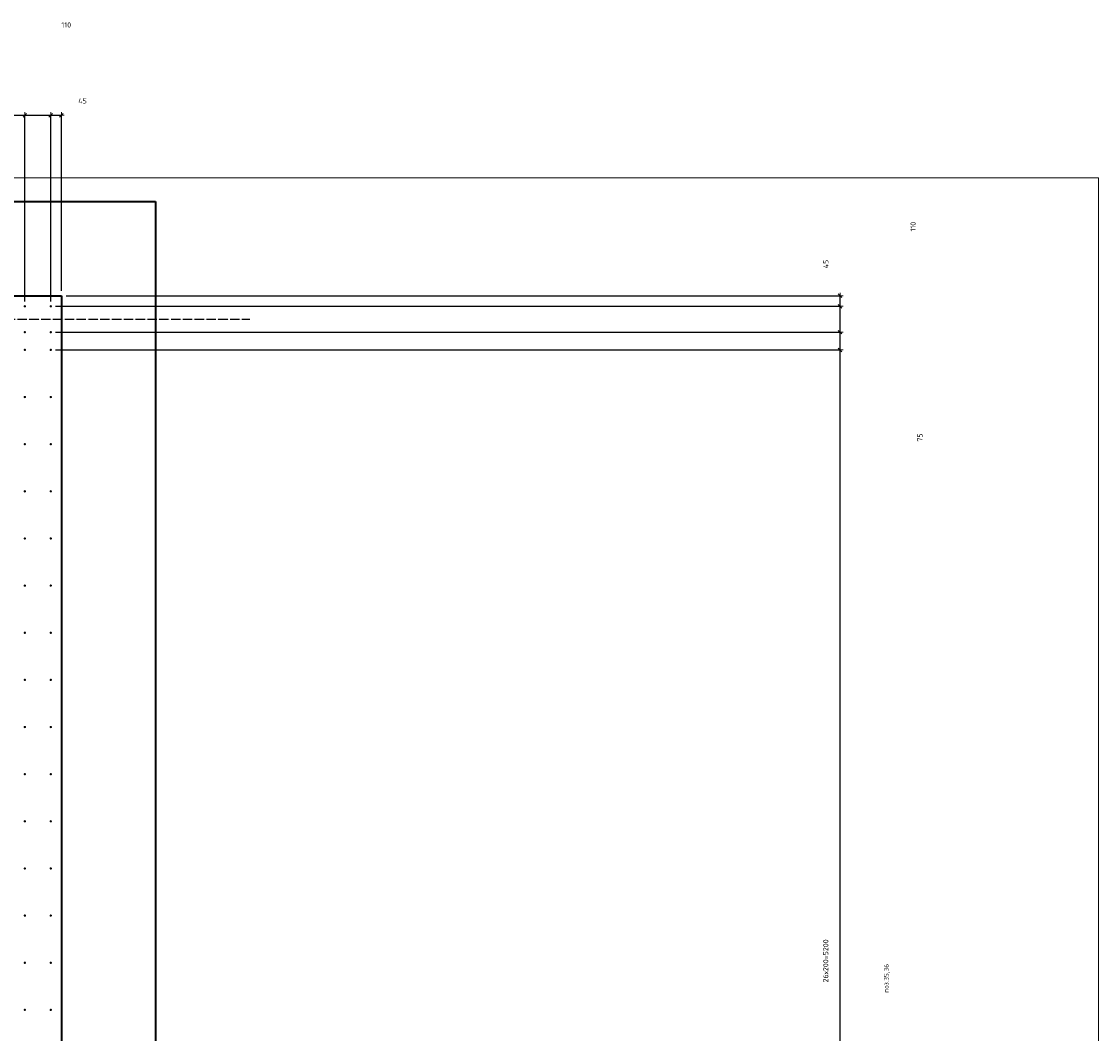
# Model space of a CAD drawing. Header units: millimetres. Extents: x -3170 to 89801, y -74170 to 82422.
# Tile 73 of 105: x 73931 to 78500, y 34750 to 39043. Entities that reach past the tile are written whole.
import ezdxf

# ---------------------------------------------------------------- set-up
doc = ezdxf.new("R2010")
doc.units = ezdxf.units.MM
doc.header["$PDMODE"] = 65
for name, pattern in [('______11', [50, 40, -5, 0, -5]), ('______3', [50, 40, -10]), ('______5', [110, 80, -10, 10, -10])]:
    doc.linetypes.add(name, pattern=pattern)
for name, color, linetype, lineweight in [('Standard', 7, 'Continuous', 25), ('Арм.стержн. Выпуски', 180, 'Continuous', 35), ('Балка_ общее', 7, '______3', 13), ('Размерная линия_ общее', 7, 'Continuous', 13)]:
    doc.layers.add(name, color=color, linetype=linetype, lineweight=lineweight)
doc.layers.add('Осевая линия_ общее', color=7, linetype='______5', lineweight=13, true_color=0xa0a0a0)
doc.styles.add('ISOCPEUR', font='ISOCPEUR')
doc.dimstyles.new('DIMSTYLE_3', dxfattribs={"dimtxt": 22, "dimasz": 25, "dimexe": 0, "dimexo": 0, "dimgap": 11, "dimtad": 2, "dimdec": 0, "dimrnd": 5, "dimzin": 12, "dimdsep": 46, "dimtxsty": 'ISOCPEUR', "dimblk1": 'ALL_ML_STRICH', "dimblk2": 'ALL_ML_STRICH', "dimsah": 1, "dimcen": 0, "dimclrd": 7, "dimclre": 256, "dimclrt": 7, "dimadec": 0, "dimazin": 0, "dimtfac": 1, "dimtdec": 0, "dimtix": 1, "dimtmove": 2, "dimatfit": 3, "dimfxl": 0, "dimtzin": 0, "dimlwd": 0, "dimlwe": -3, "dimarcsym": 0})
doc.dimstyles.new('DIMSTYLE_7', dxfattribs={"dimtxt": 22, "dimasz": 25, "dimexe": 0, "dimexo": 0, "dimgap": 11, "dimtad": 0, "dimdec": 0, "dimrnd": 5, "dimzin": 12, "dimdsep": 46, "dimtxsty": 'ISOCPEUR', "dimblk1": 'ALL_ML_STRICH', "dimblk2": 'ALL_ML_STRICH', "dimsah": 1, "dimcen": 0, "dimclrd": 7, "dimclre": 256, "dimclrt": 7, "dimadec": 0, "dimazin": 0, "dimtfac": 1, "dimtdec": 0, "dimtix": 1, "dimtmove": 2, "dimatfit": 3, "dimfxl": 0, "dimtzin": 0, "dimlwd": 0, "dimlwe": -3, "dimarcsym": 0})
doc.dimstyles.new('DIMSTYLE_9', dxfattribs={"dimtxt": 22, "dimasz": 25, "dimexe": 0, "dimexo": 0, "dimgap": 11, "dimtad": 2, "dimdec": 0, "dimrnd": 5, "dimzin": 12, "dimdsep": 46, "dimtxsty": 'ISOCPEUR', "dimblk1": 'ALL_ML_STRICH', "dimblk2": 'ALL_ML_STRICH', "dimsah": 1, "dimcen": 0, "dimclrd": 7, "dimclre": 256, "dimclrt": 7, "dimadec": 0, "dimazin": 0, "dimtfac": 1, "dimtdec": 0, "dimtix": 1, "dimtmove": 2, "dimatfit": 3, "dimfxl": 0, "dimtvp": 1.2, "dimtzin": 0, "dimlwd": 0, "dimlwe": -3, "dimarcsym": 0})

# ---------------------------------------------------------------- blocks, each defined once
blk = doc.blocks.new('СЛОЖНЫЙ_ОБЪЕКТ_6')
at = {"layer": 'Осевая линия_ общее', "color": 253, "linetype": '______11', "lineweight": -3, "true_color": 0xa0a0a0, "transparency": 33554687}
blk.add_line((56930, 37780), (74900, 37780), dxfattribs=at)
blk = doc.blocks.new('ALL_ML_STRICH')
at = {"color": 0, "linetype": 'ByBlock', "lineweight": -2}
for p, q in [((-1, 0), (0.5, 0)), ((-0.3, -0.3), (0.3, 0.3)), ((0, -0.5), (0, 0.5))]:
    blk.add_line(p, q, dxfattribs=at)
blk = doc.blocks.new('*D517')
at = {"layer": 'DEFPOINTS', "color": 7, "linetype": 'Continuous', "lineweight": 13, "transparency": 33554687}
for p in [(73850, 38645.5), (73850, 37835), (73945, 37835)]:
    blk.add_point(p, dxfattribs=at)
at = {"layer": 'Размерная линия_ общее', "color": 253, "linetype": 'Continuous', "lineweight": -2, "true_color": 0xa0a0a0, "transparency": 33554687}
for p, q in [((73850, 37855), (73850, 38645.5)), ((73945, 37855), (73945, 38645.5))]:
    blk.add_line(p, q, dxfattribs=at)
at = {"layer": 'Размерная линия_ общее', "color": 7, "linetype": 'Continuous', "lineweight": -2, "transparency": 33554687}
blk.add_line((73850, 38645.5), (73945, 38645.5), dxfattribs=at)
at = {"layer": 'Размерная линия_ общее', "color": 7, "linetype": 'Continuous', "lineweight": 13, "transparency": 33554687, "xscale": 25, "yscale": 25, "zscale": 25, "rotation": 180}
blk.add_blockref('ALL_ML_STRICH', (73850, 38645.5), dxfattribs=at)
at = {"layer": 'Размерная линия_ общее', "color": 7, "linetype": 'Continuous', "lineweight": 13, "transparency": 33554687, "xscale": 25, "yscale": 25, "zscale": 25}
blk.add_blockref('ALL_ML_STRICH', (73945, 38645.5), dxfattribs=at)
at = {"layer": 'Размерная линия_ общее', "color": 7, "linetype": 'Continuous', "lineweight": 13, "transparency": 33554687, "insert": (73473.8, 39011.8), "char_height": 22, "width": 44, "attachment_point": 5, "style": 'ISOCPEUR'}
blk.add_mtext('\\A1;{95}', dxfattribs=at)
blk = doc.blocks.new('*D518')
at = {"layer": 'DEFPOINTS', "color": 7, "linetype": 'Continuous', "lineweight": 13, "transparency": 33554687}
for p in [(73945, 38645.5), (73945, 37835), (74055, 37835)]:
    blk.add_point(p, dxfattribs=at)
at = {"layer": 'Размерная линия_ общее', "color": 253, "linetype": 'Continuous', "lineweight": -2, "true_color": 0xa0a0a0, "transparency": 33554687}
for p, q in [((73945, 37855), (73945, 38645.5)), ((74055, 37855), (74055, 38645.5))]:
    blk.add_line(p, q, dxfattribs=at)
at = {"layer": 'Размерная линия_ общее', "color": 7, "linetype": 'Continuous', "lineweight": -2, "transparency": 33554687}
blk.add_line((73945, 38645.5), (74055, 38645.5), dxfattribs=at)
at = {"layer": 'Размерная линия_ общее', "color": 7, "linetype": 'Continuous', "lineweight": 13, "transparency": 33554687, "xscale": 25, "yscale": 25, "zscale": 25, "rotation": 180}
blk.add_blockref('ALL_ML_STRICH', (73945, 38645.5), dxfattribs=at)
at = {"layer": 'Размерная линия_ общее', "color": 7, "linetype": 'Continuous', "lineweight": 13, "transparency": 33554687, "xscale": 25, "yscale": 25, "zscale": 25}
blk.add_blockref('ALL_ML_STRICH', (74055, 38645.5), dxfattribs=at)
at = {"layer": 'Размерная линия_ общее', "color": 7, "linetype": 'Continuous', "lineweight": 13, "transparency": 33554687, "insert": (74120.7, 39028.6), "char_height": 22, "width": 66, "attachment_point": 5, "style": 'ISOCPEUR'}
blk.add_mtext('\\A1;{110}', dxfattribs=at)
blk = doc.blocks.new('*D519')
at = {"layer": 'DEFPOINTS', "color": 7, "linetype": 'Continuous', "lineweight": 13, "transparency": 33554687}
for p in [(74055, 38645.5), (74100, 37880), (74055, 37835)]:
    blk.add_point(p, dxfattribs=at)
at = {"layer": 'Размерная линия_ общее', "color": 253, "linetype": 'Continuous', "lineweight": -2, "true_color": 0xa0a0a0, "transparency": 33554687}
for p, q in [((74055, 37855), (74055, 38645.5)), ((74100, 37900), (74100, 38645.5))]:
    blk.add_line(p, q, dxfattribs=at)
at = {"layer": 'Размерная линия_ общее', "color": 7, "linetype": 'Continuous', "lineweight": -2, "transparency": 33554687}
blk.add_line((74055, 38645.5), (74100, 38645.5), dxfattribs=at)
at = {"layer": 'Размерная линия_ общее', "color": 7, "linetype": 'Continuous', "lineweight": 13, "transparency": 33554687, "xscale": 25, "yscale": 25, "zscale": 25, "rotation": 180}
blk.add_blockref('ALL_ML_STRICH', (74055, 38645.5), dxfattribs=at)
at = {"layer": 'Размерная линия_ общее', "color": 7, "linetype": 'Continuous', "lineweight": 13, "transparency": 33554687, "xscale": 25, "yscale": 25, "zscale": 25}
blk.add_blockref('ALL_ML_STRICH', (74100, 38645.5), dxfattribs=at)
at = {"layer": 'Размерная линия_ общее', "color": 7, "linetype": 'Continuous', "lineweight": 13, "transparency": 33554687, "insert": (74189.7, 38706.3), "char_height": 22, "width": 44, "attachment_point": 5, "style": 'ISOCPEUR'}
blk.add_mtext('\\A1;{45}', dxfattribs=at)
blk = doc.blocks.new('*D698')
at = {"layer": 'DEFPOINTS', "color": 7, "linetype": 'Continuous', "lineweight": 13, "transparency": 33554687}
for p in [(74055, 37650), (74055, 32450), (77403.8, 32450)]:
    blk.add_point(p, dxfattribs=at)
at = {"layer": 'Размерная линия_ общее', "color": 253, "linetype": 'Continuous', "lineweight": -2, "true_color": 0xa0a0a0, "transparency": 33554687}
for p, q in [((74075, 37650), (77403.8, 37650)), ((74075, 32450), (77403.8, 32450))]:
    blk.add_line(p, q, dxfattribs=at)
at = {"layer": 'Размерная линия_ общее', "color": 7, "linetype": 'Continuous', "lineweight": -2, "transparency": 33554687}
blk.add_line((77403.8, 32450), (77403.8, 37650), dxfattribs=at)
at = {"layer": 'Размерная линия_ общее', "color": 7, "linetype": 'Continuous', "lineweight": 13, "transparency": 33554687, "xscale": 25, "yscale": 25, "zscale": 25}
for p, rotation in [((77403.8, 37650), 90), ((77403.8, 32450), 270)]:
    blk.add_blockref('ALL_ML_STRICH', p, dxfattribs=dict(at, rotation=rotation))
at = {"layer": 'Размерная линия_ общее', "color": 7, "linetype": 'Continuous', "lineweight": 13, "transparency": 33554687, "insert": (77331.8, 34966.4), "char_height": 22, "width": 1.1, "attachment_point": 1, "rotation": 90, "line_spacing_factor": 0.60241, "style": 'ISOCPEUR'}
blk.add_mtext('26х200=5200', dxfattribs=at)
blk = doc.blocks.new('*D699')
at = {"layer": 'DEFPOINTS', "color": 7, "linetype": 'Continuous', "lineweight": 13, "transparency": 33554687}
for p in [(74055, 37725), (74055, 37650), (77403.8, 37650)]:
    blk.add_point(p, dxfattribs=at)
at = {"layer": 'Размерная линия_ общее', "color": 253, "linetype": 'Continuous', "lineweight": -2, "true_color": 0xa0a0a0, "transparency": 33554687}
for p, q in [((74075, 37725), (77403.8, 37725)), ((74075, 37650), (77403.8, 37650))]:
    blk.add_line(p, q, dxfattribs=at)
at = {"layer": 'Размерная линия_ общее', "color": 7, "linetype": 'Continuous', "lineweight": -2, "transparency": 33554687}
blk.add_line((77403.8, 37650), (77403.8, 37725), dxfattribs=at)
at = {"layer": 'Размерная линия_ общее', "color": 7, "linetype": 'Continuous', "lineweight": 13, "transparency": 33554687, "xscale": 25, "yscale": 25, "zscale": 25}
for p, rotation in [((77403.8, 37725), 90), ((77403.8, 37650), 270)]:
    blk.add_blockref('ALL_ML_STRICH', p, dxfattribs=dict(at, rotation=rotation))
at = {"layer": 'Размерная линия_ общее', "color": 7, "linetype": 'Continuous', "lineweight": 13, "transparency": 33554687, "insert": (77742.6, 37278.4), "char_height": 22, "width": 44, "attachment_point": 5, "rotation": 90, "style": 'ISOCPEUR'}
blk.add_mtext('\\A1;{75}', dxfattribs=at)
blk = doc.blocks.new('*D700')
at = {"layer": 'DEFPOINTS', "color": 7, "linetype": 'Continuous', "lineweight": 13, "transparency": 33554687}
for p in [(74055, 37835), (74055, 37725), (77403.8, 37725)]:
    blk.add_point(p, dxfattribs=at)
at = {"layer": 'Размерная линия_ общее', "color": 253, "linetype": 'Continuous', "lineweight": -2, "true_color": 0xa0a0a0, "transparency": 33554687}
for p, q in [((74075, 37835), (77403.8, 37835)), ((74075, 37725), (77403.8, 37725))]:
    blk.add_line(p, q, dxfattribs=at)
at = {"layer": 'Размерная линия_ общее', "color": 7, "linetype": 'Continuous', "lineweight": -2, "transparency": 33554687}
blk.add_line((77403.8, 37725), (77403.8, 37835), dxfattribs=at)
at = {"layer": 'Размерная линия_ общее', "color": 7, "linetype": 'Continuous', "lineweight": 13, "transparency": 33554687, "xscale": 25, "yscale": 25, "zscale": 25}
for p, rotation in [((77403.8, 37835), 90), ((77403.8, 37725), 270)]:
    blk.add_blockref('ALL_ML_STRICH', p, dxfattribs=dict(at, rotation=rotation))
at = {"layer": 'Размерная линия_ общее', "color": 7, "linetype": 'Continuous', "lineweight": 13, "transparency": 33554687, "insert": (77713.4, 38172.9), "char_height": 22, "width": 66, "attachment_point": 5, "rotation": 90, "style": 'ISOCPEUR'}
blk.add_mtext('\\A1;{110}', dxfattribs=at)
blk = doc.blocks.new('*D701')
at = {"layer": 'DEFPOINTS', "color": 7, "linetype": 'Continuous', "lineweight": 13, "transparency": 33554687}
for p in [(74100, 37880), (74055, 37835), (77403.8, 37835)]:
    blk.add_point(p, dxfattribs=at)
at = {"layer": 'Размерная линия_ общее', "color": 253, "linetype": 'Continuous', "lineweight": -2, "true_color": 0xa0a0a0, "transparency": 33554687}
for p, q in [((74120, 37880), (77403.8, 37880)), ((74075, 37835), (77403.8, 37835))]:
    blk.add_line(p, q, dxfattribs=at)
at = {"layer": 'Размерная линия_ общее', "color": 7, "linetype": 'Continuous', "lineweight": -2, "transparency": 33554687}
blk.add_line((77403.8, 37835), (77403.8, 37880), dxfattribs=at)
at = {"layer": 'Размерная линия_ общее', "color": 7, "linetype": 'Continuous', "lineweight": 13, "transparency": 33554687, "xscale": 25, "yscale": 25, "zscale": 25}
for p, rotation in [((77403.8, 37880), 90), ((77403.8, 37835), 270)]:
    blk.add_blockref('ALL_ML_STRICH', p, dxfattribs=dict(at, rotation=rotation))
at = {"layer": 'Размерная линия_ общее', "color": 7, "linetype": 'Continuous', "lineweight": 13, "transparency": 33554687, "insert": (77343, 38014.3), "char_height": 22, "width": 44, "attachment_point": 5, "rotation": 90, "style": 'ISOCPEUR'}
blk.add_mtext('\\A1;{45}', dxfattribs=at)

msp = doc.modelspace()

# ---------------------------------------------------------------- hatches: boundary and pattern name
at = {"layer": 'Арм.стержн. Выпуски', "linetype": 'Continuous', "lineweight": 35, "transparency": 33554687}
for points in [[(73950, 37835), (73949.6, 37836.9), (73948.5, 37838.5), (73946.9, 37839.6), (73945, 37840), (73943.1, 37839.6), (73941.5, 37838.5), (73940.4, 37836.9), (73940, 37835), (73940.4, 37833.1), (73941.5, 37831.5), (73943.1, 37830.4), (73945, 37830), (73946.9, 37830.4), (73948.5, 37831.5), (73949.6, 37833.1)], [(74060, 37835), (74059.6, 37836.9), (74058.5, 37838.5), (74056.9, 37839.6), (74055, 37840), (74053.1, 37839.6), (74051.5, 37838.5), (74050.4, 37836.9), (74050, 37835), (74050.4, 37833.1), (74051.5, 37831.5), (74053.1, 37830.4), (74055, 37830), (74056.9, 37830.4), (74058.5, 37831.5), (74059.6, 37833.1)], [(73950, 37725), (73949.6, 37726.9), (73948.5, 37728.5), (73946.9, 37729.6), (73945, 37730), (73943.1, 37729.6), (73941.5, 37728.5), (73940.4, 37726.9), (73940, 37725), (73940.4, 37723.1), (73941.5, 37721.5), (73943.1, 37720.4), (73945, 37720), (73946.9, 37720.4), (73948.5, 37721.5), (73949.6, 37723.1)], [(74060, 37725), (74059.6, 37726.9), (74058.5, 37728.5), (74056.9, 37729.6), (74055, 37730), (74053.1, 37729.6), (74051.5, 37728.5), (74050.4, 37726.9), (74050, 37725), (74050.4, 37723.1), (74051.5, 37721.5), (74053.1, 37720.4), (74055, 37720), (74056.9, 37720.4), (74058.5, 37721.5), (74059.6, 37723.1)], [(73950, 37650), (73949.6, 37651.9), (73948.5, 37653.5), (73946.9, 37654.6), (73945, 37655), (73943.1, 37654.6), (73941.5, 37653.5), (73940.4, 37651.9), (73940, 37650), (73940.4, 37648.1), (73941.5, 37646.5), (73943.1, 37645.4), (73945, 37645), (73946.9, 37645.4), (73948.5, 37646.5), (73949.6, 37648.1)], [(74060, 37650), (74059.6, 37651.9), (74058.5, 37653.5), (74056.9, 37654.6), (74055, 37655), (74053.1, 37654.6), (74051.5, 37653.5), (74050.4, 37651.9), (74050, 37650), (74050.4, 37648.1), (74051.5, 37646.5), (74053.1, 37645.4), (74055, 37645), (74056.9, 37645.4), (74058.5, 37646.5), (74059.6, 37648.1)], [(73950, 37450), (73949.6, 37451.9), (73948.5, 37453.5), (73946.9, 37454.6), (73945, 37455), (73943.1, 37454.6), (73941.5, 37453.5), (73940.4, 37451.9), (73940, 37450), (73940.4, 37448.1), (73941.5, 37446.5), (73943.1, 37445.4), (73945, 37445), (73946.9, 37445.4), (73948.5, 37446.5), (73949.6, 37448.1)], [(74060, 37450), (74059.6, 37451.9), (74058.5, 37453.5), (74056.9, 37454.6), (74055, 37455), (74053.1, 37454.6), (74051.5, 37453.5), (74050.4, 37451.9), (74050, 37450), (74050.4, 37448.1), (74051.5, 37446.5), (74053.1, 37445.4), (74055, 37445), (74056.9, 37445.4), (74058.5, 37446.5), (74059.6, 37448.1)], [(73950, 37250), (73949.6, 37251.9), (73948.5, 37253.5), (73946.9, 37254.6), (73945, 37255), (73943.1, 37254.6), (73941.5, 37253.5), (73940.4, 37251.9), (73940, 37250), (73940.4, 37248.1), (73941.5, 37246.5), (73943.1, 37245.4), (73945, 37245), (73946.9, 37245.4), (73948.5, 37246.5), (73949.6, 37248.1)], [(74060, 37250), (74059.6, 37251.9), (74058.5, 37253.5), (74056.9, 37254.6), (74055, 37255), (74053.1, 37254.6), (74051.5, 37253.5), (74050.4, 37251.9), (74050, 37250), (74050.4, 37248.1), (74051.5, 37246.5), (74053.1, 37245.4), (74055, 37245), (74056.9, 37245.4), (74058.5, 37246.5), (74059.6, 37248.1)], [(73950, 37050), (73949.6, 37051.9), (73948.5, 37053.5), (73946.9, 37054.6), (73945, 37055), (73943.1, 37054.6), (73941.5, 37053.5), (73940.4, 37051.9), (73940, 37050), (73940.4, 37048.1), (73941.5, 37046.5), (73943.1, 37045.4), (73945, 37045), (73946.9, 37045.4), (73948.5, 37046.5), (73949.6, 37048.1)], [(74060, 37050), (74059.6, 37051.9), (74058.5, 37053.5), (74056.9, 37054.6), (74055, 37055), (74053.1, 37054.6), (74051.5, 37053.5), (74050.4, 37051.9), (74050, 37050), (74050.4, 37048.1), (74051.5, 37046.5), (74053.1, 37045.4), (74055, 37045), (74056.9, 37045.4), (74058.5, 37046.5), (74059.6, 37048.1)], [(73950, 36850), (73949.6, 36851.9), (73948.5, 36853.5), (73946.9, 36854.6), (73945, 36855), (73943.1, 36854.6), (73941.5, 36853.5), (73940.4, 36851.9), (73940, 36850), (73940.4, 36848.1), (73941.5, 36846.5), (73943.1, 36845.4), (73945, 36845), (73946.9, 36845.4), (73948.5, 36846.5), (73949.6, 36848.1)], [(74060, 36850), (74059.6, 36851.9), (74058.5, 36853.5), (74056.9, 36854.6), (74055, 36855), (74053.1, 36854.6), (74051.5, 36853.5), (74050.4, 36851.9), (74050, 36850), (74050.4, 36848.1), (74051.5, 36846.5), (74053.1, 36845.4), (74055, 36845), (74056.9, 36845.4), (74058.5, 36846.5), (74059.6, 36848.1)], [(73950, 36650), (73949.6, 36651.9), (73948.5, 36653.5), (73946.9, 36654.6), (73945, 36655), (73943.1, 36654.6), (73941.5, 36653.5), (73940.4, 36651.9), (73940, 36650), (73940.4, 36648.1), (73941.5, 36646.5), (73943.1, 36645.4), (73945, 36645), (73946.9, 36645.4), (73948.5, 36646.5), (73949.6, 36648.1)], [(74060, 36650), (74059.6, 36651.9), (74058.5, 36653.5), (74056.9, 36654.6), (74055, 36655), (74053.1, 36654.6), (74051.5, 36653.5), (74050.4, 36651.9), (74050, 36650), (74050.4, 36648.1), (74051.5, 36646.5), (74053.1, 36645.4), (74055, 36645), (74056.9, 36645.4), (74058.5, 36646.5), (74059.6, 36648.1)], [(73950, 36450), (73949.6, 36451.9), (73948.5, 36453.5), (73946.9, 36454.6), (73945, 36455), (73943.1, 36454.6), (73941.5, 36453.5), (73940.4, 36451.9), (73940, 36450), (73940.4, 36448.1), (73941.5, 36446.5), (73943.1, 36445.4), (73945, 36445), (73946.9, 36445.4), (73948.5, 36446.5), (73949.6, 36448.1)], [(74060, 36450), (74059.6, 36451.9), (74058.5, 36453.5), (74056.9, 36454.6), (74055, 36455), (74053.1, 36454.6), (74051.5, 36453.5), (74050.4, 36451.9), (74050, 36450), (74050.4, 36448.1), (74051.5, 36446.5), (74053.1, 36445.4), (74055, 36445), (74056.9, 36445.4), (74058.5, 36446.5), (74059.6, 36448.1)], [(73950, 36250), (73949.6, 36251.9), (73948.5, 36253.5), (73946.9, 36254.6), (73945, 36255), (73943.1, 36254.6), (73941.5, 36253.5), (73940.4, 36251.9), (73940, 36250), (73940.4, 36248.1), (73941.5, 36246.5), (73943.1, 36245.4), (73945, 36245), (73946.9, 36245.4), (73948.5, 36246.5), (73949.6, 36248.1)], [(74060, 36250), (74059.6, 36251.9), (74058.5, 36253.5), (74056.9, 36254.6), (74055, 36255), (74053.1, 36254.6), (74051.5, 36253.5), (74050.4, 36251.9), (74050, 36250), (74050.4, 36248.1), (74051.5, 36246.5), (74053.1, 36245.4), (74055, 36245), (74056.9, 36245.4), (74058.5, 36246.5), (74059.6, 36248.1)], [(73950, 36050), (73949.6, 36051.9), (73948.5, 36053.5), (73946.9, 36054.6), (73945, 36055), (73943.1, 36054.6), (73941.5, 36053.5), (73940.4, 36051.9), (73940, 36050), (73940.4, 36048.1), (73941.5, 36046.5), (73943.1, 36045.4), (73945, 36045), (73946.9, 36045.4), (73948.5, 36046.5), (73949.6, 36048.1)], [(74060, 36050), (74059.6, 36051.9), (74058.5, 36053.5), (74056.9, 36054.6), (74055, 36055), (74053.1, 36054.6), (74051.5, 36053.5), (74050.4, 36051.9), (74050, 36050), (74050.4, 36048.1), (74051.5, 36046.5), (74053.1, 36045.4), (74055, 36045), (74056.9, 36045.4), (74058.5, 36046.5), (74059.6, 36048.1)], [(73950, 35850), (73949.6, 35851.9), (73948.5, 35853.5), (73946.9, 35854.6), (73945, 35855), (73943.1, 35854.6), (73941.5, 35853.5), (73940.4, 35851.9), (73940, 35850), (73940.4, 35848.1), (73941.5, 35846.5), (73943.1, 35845.4), (73945, 35845), (73946.9, 35845.4), (73948.5, 35846.5), (73949.6, 35848.1)], [(74060, 35850), (74059.6, 35851.9), (74058.5, 35853.5), (74056.9, 35854.6), (74055, 35855), (74053.1, 35854.6), (74051.5, 35853.5), (74050.4, 35851.9), (74050, 35850), (74050.4, 35848.1), (74051.5, 35846.5), (74053.1, 35845.4), (74055, 35845), (74056.9, 35845.4), (74058.5, 35846.5), (74059.6, 35848.1)], [(73950, 35650), (73949.6, 35651.9), (73948.5, 35653.5), (73946.9, 35654.6), (73945, 35655), (73943.1, 35654.6), (73941.5, 35653.5), (73940.4, 35651.9), (73940, 35650), (73940.4, 35648.1), (73941.5, 35646.5), (73943.1, 35645.4), (73945, 35645), (73946.9, 35645.4), (73948.5, 35646.5), (73949.6, 35648.1)], [(74060, 35650), (74059.6, 35651.9), (74058.5, 35653.5), (74056.9, 35654.6), (74055, 35655), (74053.1, 35654.6), (74051.5, 35653.5), (74050.4, 35651.9), (74050, 35650), (74050.4, 35648.1), (74051.5, 35646.5), (74053.1, 35645.4), (74055, 35645), (74056.9, 35645.4), (74058.5, 35646.5), (74059.6, 35648.1)], [(73950, 35450), (73949.6, 35451.9), (73948.5, 35453.5), (73946.9, 35454.6), (73945, 35455), (73943.1, 35454.6), (73941.5, 35453.5), (73940.4, 35451.9), (73940, 35450), (73940.4, 35448.1), (73941.5, 35446.5), (73943.1, 35445.4), (73945, 35445), (73946.9, 35445.4), (73948.5, 35446.5), (73949.6, 35448.1)], [(74060, 35450), (74059.6, 35451.9), (74058.5, 35453.5), (74056.9, 35454.6), (74055, 35455), (74053.1, 35454.6), (74051.5, 35453.5), (74050.4, 35451.9), (74050, 35450), (74050.4, 35448.1), (74051.5, 35446.5), (74053.1, 35445.4), (74055, 35445), (74056.9, 35445.4), (74058.5, 35446.5), (74059.6, 35448.1)], [(73950, 35250), (73949.6, 35251.9), (73948.5, 35253.5), (73946.9, 35254.6), (73945, 35255), (73943.1, 35254.6), (73941.5, 35253.5), (73940.4, 35251.9), (73940, 35250), (73940.4, 35248.1), (73941.5, 35246.5), (73943.1, 35245.4), (73945, 35245), (73946.9, 35245.4), (73948.5, 35246.5), (73949.6, 35248.1)], [(74060, 35250), (74059.6, 35251.9), (74058.5, 35253.5), (74056.9, 35254.6), (74055, 35255), (74053.1, 35254.6), (74051.5, 35253.5), (74050.4, 35251.9), (74050, 35250), (74050.4, 35248.1), (74051.5, 35246.5), (74053.1, 35245.4), (74055, 35245), (74056.9, 35245.4), (74058.5, 35246.5), (74059.6, 35248.1)], [(73950, 35050), (73949.6, 35051.9), (73948.5, 35053.5), (73946.9, 35054.6), (73945, 35055), (73943.1, 35054.6), (73941.5, 35053.5), (73940.4, 35051.9), (73940, 35050), (73940.4, 35048.1), (73941.5, 35046.5), (73943.1, 35045.4), (73945, 35045), (73946.9, 35045.4), (73948.5, 35046.5), (73949.6, 35048.1)], [(74060, 35050), (74059.6, 35051.9), (74058.5, 35053.5), (74056.9, 35054.6), (74055, 35055), (74053.1, 35054.6), (74051.5, 35053.5), (74050.4, 35051.9), (74050, 35050), (74050.4, 35048.1), (74051.5, 35046.5), (74053.1, 35045.4), (74055, 35045), (74056.9, 35045.4), (74058.5, 35046.5), (74059.6, 35048.1)], [(73950, 34850), (73949.6, 34851.9), (73948.5, 34853.5), (73946.9, 34854.6), (73945, 34855), (73943.1, 34854.6), (73941.5, 34853.5), (73940.4, 34851.9), (73940, 34850), (73940.4, 34848.1), (73941.5, 34846.5), (73943.1, 34845.4), (73945, 34845), (73946.9, 34845.4), (73948.5, 34846.5), (73949.6, 34848.1)], [(74060, 34850), (74059.6, 34851.9), (74058.5, 34853.5), (74056.9, 34854.6), (74055, 34855), (74053.1, 34854.6), (74051.5, 34853.5), (74050.4, 34851.9), (74050, 34850), (74050.4, 34848.1), (74051.5, 34846.5), (74053.1, 34845.4), (74055, 34845), (74056.9, 34845.4), (74058.5, 34846.5), (74059.6, 34848.1)]]:
    msp.add_hatch(color=4, dxfattribs=at).paths.add_polyline_path(points)

# ---------------------------------------------------------------- linework, layer by layer
at = {"color": 7, "linetype": 'Continuous', "lineweight": 35, "transparency": 33554687}
for p, q in [((61200, 37880), (74100, 37880)), ((74100, 37880), (74100, 37680)), ((74100, 37680), (74100, 31290))]:
    msp.add_line(p, q, dxfattribs=at)
at = {"layer": 'Standard', "color": 7, "linetype": 'Continuous', "lineweight": 18, "transparency": 33554687}
msp.add_lwpolyline([(59250, 16540), (78500, 16540), (78500, 38380), (59250, 38380), (59250, 16540)], dxfattribs=at)
at = {"layer": 'Размерная линия_ общее', "color": 7, "linetype": 'Continuous', "lineweight": 35, "transparency": 33554687}
for p, q in [((60600, 38280), (74500, 38280)), ((74500, 38280), (74500, 31690))]:
    msp.add_line(p, q, dxfattribs=at)

# ---------------------------------------------------------------- block references
at = {"layer": 'Балка_ общее', "color": 7, "linetype": 'Continuous', "lineweight": 13, "transparency": 33554687}
msp.add_blockref('СЛОЖНЫЙ_ОБЪЕКТ_6', (0, 0), dxfattribs=at)

# ---------------------------------------------------------------- texts
at = {"layer": 'Standard', "color": 7, "linetype": 'Continuous', "lineweight": 13, "transparency": 33554687, "insert": (77602.4, 34983.8), "char_height": 20, "width": 119.649, "attachment_point": 5, "rotation": 90, "style": 'ISOCPEUR'}
msp.add_mtext('\\A1;{\\fISOCPEUR|i0|b0;\\H20.000000;\\W1.000000;\\C7;поз.35,36}\\P', dxfattribs=at)

# ---------------------------------------------------------------- dimensions: what is measured, and where the dimension line sits
at = {"layer": 'Размерная линия_ общее', "color": 7, "linetype": 'Continuous', "lineweight": 13, "transparency": 33554687}
for base, p1, p2, dimstyle, picture, middle in [((73945, 38645.5), (73850, 37855), (73945, 37855), 'DIMSTYLE_3', '*D517', (73473.8, 39011.8)), ((74055, 38645.5), (73945, 37855), (74055, 37855), 'DIMSTYLE_3', '*D518', (74120.7, 39028.6)), ((74100, 38645.5), (74055, 37855), (74100, 37900), 'DIMSTYLE_9', '*D519', (74189.7, 38706.3))]:
    dim = msp.add_linear_dim(base=base, p1=p1, p2=p2, dimstyle=dimstyle, override={"dimpost": '<>', "dimclrd": 7, "dimclre": 253, "dimclrt": 7, "dimlwd": 0, "dimlwe": 65533}, dxfattribs=at)
    dim.commit()
    dim.dimension.update_dxf_attribs({"geometry": picture, "text_midpoint": middle, "dimtype": 160})
for base, p1, p2, dimstyle, picture, middle in [((77403.8, 37835), (74075, 37725), (74075, 37835), 'DIMSTYLE_7', '*D700', (77713.4, 38172.9)), ((77403.8, 37880), (74075, 37835), (74120, 37880), 'DIMSTYLE_9', '*D701', (77343, 38014.3)), ((77403.8, 37725), (74075, 37650), (74075, 37725), 'DIMSTYLE_7', '*D699', (77742.6, 37278.4))]:
    dim = msp.add_linear_dim(base=base, p1=p1, p2=p2, angle=90, dimstyle=dimstyle, override={"dimpost": '<>', "dimclrd": 7, "dimclre": 253, "dimclrt": 7, "dimlwd": 0, "dimlwe": 65533}, dxfattribs=at)
    dim.commit()
    dim.dimension.update_dxf_attribs({"geometry": picture, "text_midpoint": middle, "dimtype": 160})
dim = msp.add_linear_dim(base=(77403.8, 37650), p1=(74075, 32450), p2=(74075, 37650), angle=90, text='26х200=5200', dimstyle='DIMSTYLE_3', override={"dimpost": '<>', "dimclrd": 7, "dimclre": 253, "dimclrt": 7, "dimlwd": 0, "dimlwe": 65533}, dxfattribs=at)
dim.commit()
dim.dimension.update_dxf_attribs({"geometry": '*D698', "text_midpoint": (77392.8, 35050), "dimtype": 160})

doc.saveas('drawing.dxf')
